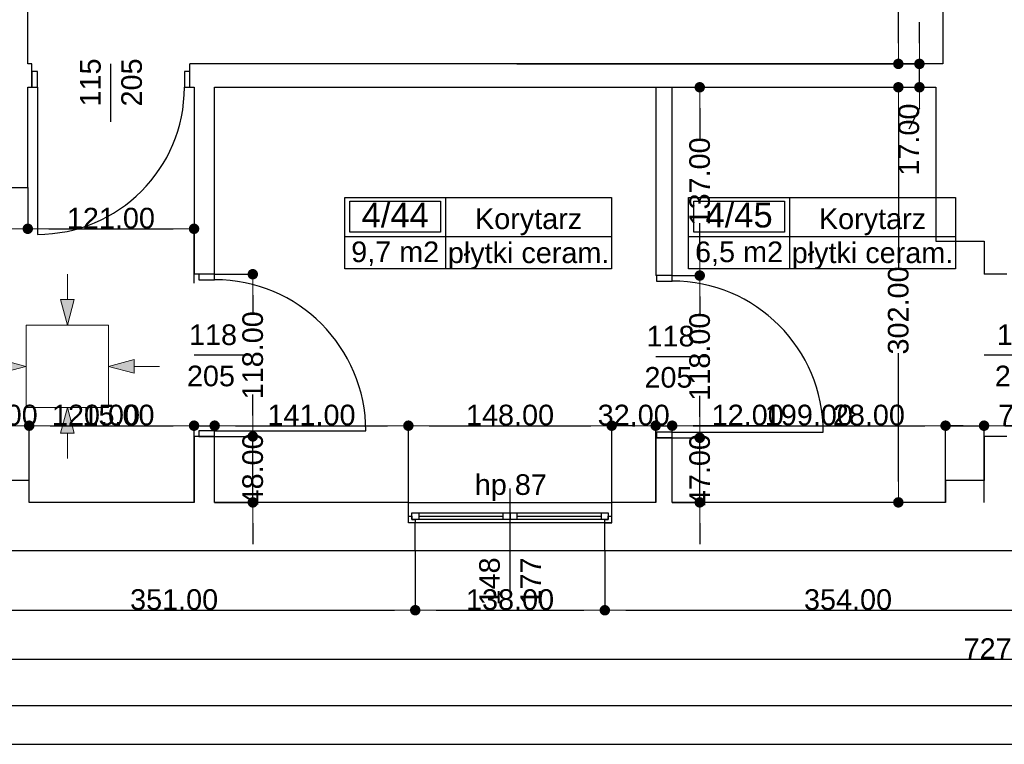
# Model space of a CAD drawing. Header units: millimetres. Extents: x -166872 to -65719, y 14266 to 44345.
# Tile 36 of 65: x -111157 to -103991, y 14639 to 19911. Entities that reach past the tile are written whole.
import ezdxf
from ezdxf.enums import TextEntityAlignment as Align

# ---------------------------------------------------------------- set-up
doc = ezdxf.new("R2010")
doc.units = ezdxf.units.MM
doc.header["$MEASUREMENT"] = 0
doc.linetypes.add('Wipeout_Contour', pattern=[1000, 0, -1000])
for name, color, linetype in [('Drzwi', 7, 'Continuous'), ('Linia', 7, 'Continuous'), ('Obiekt', 7, 'Continuous'), ('Okno', 7, 'Continuous'), ('Strefa', 7, 'Continuous'), ('Strop', 7, 'Continuous'), ('Słup', 7, 'Continuous'), ('Wymiary', 63, 'Continuous'), ('Ściana', 7, 'Continuous')]:
    doc.layers.add(name, color=color, linetype=linetype)
doc.styles.add('Arial', font='txt')
doc.dimstyles.new('GENERATED_STYLE__1', dxfattribs={"dimtxt": 150, "dimasz": 152, "dimexe": 0.18, "dimexo": 0, "dimgap": 0.09, "dimtad": 1, "dimtih": 1, "dimtoh": 1, "dimlfac": 0.1, "dimzin": 0, "dimdsep": 46, "dimtxsty": 'Arial', "dimblk": 'ARROWHEAD_11', "dimblk1": 'ARROWHEAD_11', "dimblk2": 'ARROWHEAD_11', "dimcen": 0.09, "dimclrd": 114, "dimclre": 114, "dimclrt": 114, "dimazin": 0, "dimtfac": 1, "dimtdec": 4, "dimtmove": 0, "dimatfit": 3, "dimfxl": 1, "dimtolj": 1, "dimtzin": 0, "dimarcsym": 0})
doc.dimstyles.new('GENERATED_STYLE__2', dxfattribs={"dimtxt": 150, "dimasz": 152, "dimexe": 0.18, "dimexo": 0, "dimgap": 0.09, "dimtad": 1, "dimlfac": 0.1, "dimzin": 0, "dimdsep": 46, "dimtxsty": 'Arial', "dimblk": 'ARROWHEAD_11', "dimblk1": 'ARROWHEAD_11', "dimblk2": 'ARROWHEAD_11', "dimcen": 0.09, "dimclrd": 114, "dimclre": 114, "dimclrt": 114, "dimazin": 0, "dimtfac": 1, "dimtdec": 4, "dimtmove": 0, "dimatfit": 3, "dimfxl": 1, "dimtolj": 1, "dimtzin": 0, "dimarcsym": 0})

# ---------------------------------------------------------------- blocks, each defined once
blk = doc.blocks.new('Korytarz_4_44_44', base_point=(-108056.9, 18334.3))
at = {"layer": 'Strefa'}
for p, q in [((-108791, 18617.2), (-106848.7, 18617.2)), ((-108791, 18098.6), (-108791, 18617.2)), ((-108754.3, 18591.3), (-108093.6, 18591.3)), ((-108754.3, 18365), (-108754.3, 18591.3)), ((-108093.6, 18591.3), (-108093.6, 18365)), ((-108056.9, 18617.2), (-108056.9, 18098.6)), ((-106848.7, 18617.2), (-106848.7, 18098.6)), ((-108093.6, 18365), (-108754.3, 18365)), ((-108791, 18334.3), (-106848.7, 18334.3)), ((-106848.7, 18098.6), (-108791, 18098.6))]:
    blk.add_line(p, q, dxfattribs=at)
at = {"layer": 'Strefa', "style": 'Arial'}
for tag, height, p in [('ROOM_NUMBER', 180, (-108423.9, 18489.3)), ('ROOM_NAME', 150, (-107452.8, 18462.7)), ('ROOM_CALC_AREA', 150, (-108423.9, 18222.3)), ('floor_f', 150, (-107452.8, 18215.2))]:
    blk.add_attdef(tag, text='', height=height, dxfattribs=at).set_placement(p, align=Align.MIDDLE_CENTER)
blk = doc.blocks.new('Korytarz_4_45_45', base_point=(-105554, 18334.3))
at = {"layer": 'Strefa'}
for p, q in [((-106288.1, 18617.2), (-104345.9, 18617.2)), ((-106288.1, 18098.6), (-106288.1, 18617.2)), ((-106251.4, 18591.3), (-105590.7, 18591.3)), ((-106251.4, 18365), (-106251.4, 18591.3)), ((-105590.7, 18591.3), (-105590.7, 18365)), ((-105554, 18617.2), (-105554, 18098.6)), ((-104345.9, 18617.2), (-104345.9, 18098.6)), ((-105590.7, 18365), (-106251.4, 18365)), ((-106288.1, 18334.3), (-104345.9, 18334.3)), ((-104345.9, 18098.6), (-106288.1, 18098.6))]:
    blk.add_line(p, q, dxfattribs=at)
at = {"layer": 'Strefa', "style": 'Arial'}
for tag, height, p in [('ROOM_NUMBER', 180, (-105921, 18489.3)), ('ROOM_NAME', 150, (-104949.9, 18462.7)), ('ROOM_CALC_AREA', 150, (-105921, 18222.3)), ('floor_f', 150, (-104949.9, 18215.2))]:
    blk.add_attdef(tag, text='', height=height, dxfattribs=at).set_placement(p, align=Align.MIDDLE_CENTER)
blk = doc.blocks.new('ARROWHEAD_11')
at = {"color": 0, "linetype": 'Continuous', "lineweight": 0}
blk.add_line((0, 0), (-1, 0), dxfattribs=at)
at = {"color": 0, "linetype": 'Continuous', "lineweight": 0, "const_width": 0.25, "flags": 128}
blk.add_lwpolyline([(-0.125, 0, 1), (0.125, 0, 1)], format="xyb", close=True, dxfattribs=at)
blk = doc.blocks.new('*D5647')
at = {"layer": 'Defpoints', "color": 0}
for p in [(-111088, 16957.2), (-111488, 16559.3), (-111088, 16559.3)]:
    blk.add_point(p, dxfattribs=at)
at = {"layer": 'Wymiary', "color": 114, "lineweight": -2}
for p, q in [((-111488, 16559.3), (-111488, 16957.4)), ((-111336, 16957.2), (-111240, 16957.2)), ((-111088, 16559.3), (-111088, 16957.4))]:
    blk.add_line(p, q, dxfattribs=at)
at = {"layer": 'Wymiary', "color": 114, "lineweight": -2, "xscale": 152, "yscale": 152, "zscale": 152, "rotation": 180}
blk.add_blockref('ARROWHEAD_11', (-111488, 16957.2), dxfattribs=at)
at = {"layer": 'Wymiary', "color": 114, "lineweight": -2, "xscale": 152, "yscale": 152, "zscale": 152}
blk.add_blockref('ARROWHEAD_11', (-111088, 16957.2), dxfattribs=at)
at = {"layer": 'Wymiary', "color": 114, "lineweight": 13, "insert": (-111288, 17033.9), "char_height": 150, "attachment_point": 5, "style": 'Arial'}
blk.add_mtext('\\A1;40.00', dxfattribs=at)
blk = doc.blocks.new('*D5648')
at = {"layer": 'Defpoints', "color": 0}
for p in [(-109888, 16957.2), (-111088, 16559.3), (-109888, 16399.3)]:
    blk.add_point(p, dxfattribs=at)
at = {"layer": 'Wymiary', "color": 114, "lineweight": -2}
for p, q in [((-111088, 16559.3), (-111088, 16957.4)), ((-110936, 16957.2), (-110040, 16957.2)), ((-109888, 16399.3), (-109888, 16957.4))]:
    blk.add_line(p, q, dxfattribs=at)
at = {"layer": 'Wymiary', "color": 114, "lineweight": -2, "xscale": 152, "yscale": 152, "zscale": 152, "rotation": 180}
blk.add_blockref('ARROWHEAD_11', (-111088, 16957.2), dxfattribs=at)
at = {"layer": 'Wymiary', "color": 114, "lineweight": -2, "xscale": 152, "yscale": 152, "zscale": 152}
blk.add_blockref('ARROWHEAD_11', (-109888, 16957.2), dxfattribs=at)
at = {"layer": 'Wymiary', "color": 114, "lineweight": 13, "insert": (-110601.8, 17033.9), "char_height": 150, "attachment_point": 5, "style": 'Arial'}
blk.add_mtext('\\A1;120.00', dxfattribs=at)
blk = doc.blocks.new('*D5649')
at = {"layer": 'Defpoints', "color": 0}
for p in [(-109738, 16957.2), (-109888, 16399.3), (-109738, 16399.3)]:
    blk.add_point(p, dxfattribs=at)
at = {"layer": 'Wymiary', "color": 114, "lineweight": -2}
for p, q in [((-110683.7, 16957.2), (-110192, 16957.2)), ((-110192, 16957.2), (-110040, 16957.2)), ((-109888, 16399.3), (-109888, 16957.4)), ((-109888, 16957.2), (-109738, 16957.2)), ((-109738, 16399.3), (-109738, 16957.4)), ((-109586, 16957.2), (-109434, 16957.2))]:
    blk.add_line(p, q, dxfattribs=at)
at = {"layer": 'Wymiary', "color": 114, "lineweight": -2, "xscale": 152, "yscale": 152, "zscale": 152}
blk.add_blockref('ARROWHEAD_11', (-109888, 16957.2), dxfattribs=at)
at = {"layer": 'Wymiary', "color": 114, "lineweight": -2, "xscale": 152, "yscale": 152, "zscale": 152, "rotation": 180}
blk.add_blockref('ARROWHEAD_11', (-109738, 16957.2), dxfattribs=at)
at = {"layer": 'Wymiary', "color": 114, "lineweight": 13, "insert": (-110437.9, 17033.9), "char_height": 150, "attachment_point": 5, "style": 'Arial'}
blk.add_mtext('\\A1;15.00', dxfattribs=at)
blk = doc.blocks.new('*D5650')
at = {"layer": 'Defpoints', "color": 0}
for p in [(-108328, 16957.2), (-109738, 16399.3), (-108328, 16399.3)]:
    blk.add_point(p, dxfattribs=at)
at = {"layer": 'Wymiary', "color": 114, "lineweight": -2}
for p, q in [((-109738, 16399.3), (-109738, 16957.4)), ((-109586, 16957.2), (-108480, 16957.2)), ((-108328, 16399.3), (-108328, 16957.4))]:
    blk.add_line(p, q, dxfattribs=at)
at = {"layer": 'Wymiary', "color": 114, "lineweight": -2, "xscale": 152, "yscale": 152, "zscale": 152, "rotation": 180}
blk.add_blockref('ARROWHEAD_11', (-109738, 16957.2), dxfattribs=at)
at = {"layer": 'Wymiary', "color": 114, "lineweight": -2, "xscale": 152, "yscale": 152, "zscale": 152}
blk.add_blockref('ARROWHEAD_11', (-108328, 16957.2), dxfattribs=at)
at = {"layer": 'Wymiary', "color": 114, "lineweight": 13, "insert": (-109033, 17033.9), "char_height": 150, "attachment_point": 5, "style": 'Arial'}
blk.add_mtext('\\A1;141.00', dxfattribs=at)
blk = doc.blocks.new('*D5651')
at = {"layer": 'Defpoints', "color": 0}
for p in [(-106848, 16957.2), (-108328, 16399.3), (-106848, 16399.3)]:
    blk.add_point(p, dxfattribs=at)
at = {"layer": 'Wymiary', "color": 114, "lineweight": -2}
for p, q in [((-108328, 16399.3), (-108328, 16957.4)), ((-108176, 16957.2), (-107000, 16957.2)), ((-106848, 16399.3), (-106848, 16957.4))]:
    blk.add_line(p, q, dxfattribs=at)
at = {"layer": 'Wymiary', "color": 114, "lineweight": -2, "xscale": 152, "yscale": 152, "zscale": 152, "rotation": 180}
blk.add_blockref('ARROWHEAD_11', (-108328, 16957.2), dxfattribs=at)
at = {"layer": 'Wymiary', "color": 114, "lineweight": -2, "xscale": 152, "yscale": 152, "zscale": 152}
blk.add_blockref('ARROWHEAD_11', (-106848, 16957.2), dxfattribs=at)
at = {"layer": 'Wymiary', "color": 114, "lineweight": 13, "insert": (-107588, 17033.9), "char_height": 150, "attachment_point": 5, "style": 'Arial'}
blk.add_mtext('\\A1;148.00', dxfattribs=at)
blk = doc.blocks.new('*D5652')
at = {"layer": 'Defpoints', "color": 0}
for p in [(-106528, 16957.2), (-106848, 16399.3), (-106528, 16399.3)]:
    blk.add_point(p, dxfattribs=at)
at = {"layer": 'Wymiary', "color": 114, "lineweight": -2}
for p, q in [((-106848, 16399.3), (-106848, 16957.4)), ((-106696, 16957.2), (-106680, 16957.2)), ((-106528, 16399.3), (-106528, 16957.4))]:
    blk.add_line(p, q, dxfattribs=at)
at = {"layer": 'Wymiary', "color": 114, "lineweight": -2, "xscale": 152, "yscale": 152, "zscale": 152, "rotation": 180}
blk.add_blockref('ARROWHEAD_11', (-106848, 16957.2), dxfattribs=at)
at = {"layer": 'Wymiary', "color": 114, "lineweight": -2, "xscale": 152, "yscale": 152, "zscale": 152}
blk.add_blockref('ARROWHEAD_11', (-106528, 16957.2), dxfattribs=at)
at = {"layer": 'Wymiary', "color": 114, "lineweight": 13, "insert": (-106688, 17033.9), "char_height": 150, "attachment_point": 5, "style": 'Arial'}
blk.add_mtext('\\A1;32.00', dxfattribs=at)
blk = doc.blocks.new('*D5653')
at = {"layer": 'Defpoints', "color": 0}
for p in [(-106408, 16957.2), (-106528, 16399.3), (-106408, 16399.3)]:
    blk.add_point(p, dxfattribs=at)
at = {"layer": 'Wymiary', "color": 114, "lineweight": -2}
for p, q in [((-106680, 16957.2), (-106832, 16957.2)), ((-106528, 16399.3), (-106528, 16957.4)), ((-106528, 16957.2), (-106408, 16957.2)), ((-106408, 16399.3), (-106408, 16957.4)), ((-106104, 16957.2), (-106256, 16957.2)), ((-105612.4, 16957.2), (-106104, 16957.2))]:
    blk.add_line(p, q, dxfattribs=at)
at = {"layer": 'Wymiary', "color": 114, "lineweight": -2, "xscale": 152, "yscale": 152, "zscale": 152}
blk.add_blockref('ARROWHEAD_11', (-106528, 16957.2), dxfattribs=at)
at = {"layer": 'Wymiary', "color": 114, "lineweight": -2, "xscale": 152, "yscale": 152, "zscale": 152, "rotation": 180}
blk.add_blockref('ARROWHEAD_11', (-106408, 16957.2), dxfattribs=at)
at = {"layer": 'Wymiary', "color": 114, "lineweight": 13, "insert": (-105858.2, 17033.9), "char_height": 150, "attachment_point": 5, "style": 'Arial'}
blk.add_mtext('\\A1;12.00', dxfattribs=at)
blk = doc.blocks.new('*D5654')
at = {"layer": 'Defpoints', "color": 0}
for p in [(-104418, 16957.2), (-106408, 16399.3), (-104418, 16399.3)]:
    blk.add_point(p, dxfattribs=at)
at = {"layer": 'Wymiary', "color": 114, "lineweight": -2}
for p, q in [((-106408, 16399.3), (-106408, 16957.4)), ((-106256, 16957.2), (-104570, 16957.2)), ((-104418, 16399.3), (-104418, 16957.4))]:
    blk.add_line(p, q, dxfattribs=at)
at = {"layer": 'Wymiary', "color": 114, "lineweight": -2, "xscale": 152, "yscale": 152, "zscale": 152, "rotation": 180}
blk.add_blockref('ARROWHEAD_11', (-106408, 16957.2), dxfattribs=at)
at = {"layer": 'Wymiary', "color": 114, "lineweight": -2, "xscale": 152, "yscale": 152, "zscale": 152}
blk.add_blockref('ARROWHEAD_11', (-104418, 16957.2), dxfattribs=at)
at = {"layer": 'Wymiary', "color": 114, "lineweight": 13, "insert": (-105413, 17033.9), "char_height": 150, "attachment_point": 5, "style": 'Arial'}
blk.add_mtext('\\A1;199.00', dxfattribs=at)
blk = doc.blocks.new('*D5655')
at = {"layer": 'Defpoints', "color": 0}
for p in [(-104138, 16957.2), (-104418, 16399.3), (-104138, 16399.3)]:
    blk.add_point(p, dxfattribs=at)
at = {"layer": 'Wymiary', "color": 114, "lineweight": -2}
for p, q in [((-105230.3, 16957.2), (-104722, 16957.2)), ((-104722, 16957.2), (-104570, 16957.2)), ((-104418, 16399.3), (-104418, 16957.4)), ((-104418, 16957.2), (-104138, 16957.2)), ((-104138, 16399.3), (-104138, 16957.4)), ((-103986, 16957.2), (-103834, 16957.2))]:
    blk.add_line(p, q, dxfattribs=at)
at = {"layer": 'Wymiary', "color": 114, "lineweight": -2, "xscale": 152, "yscale": 152, "zscale": 152}
blk.add_blockref('ARROWHEAD_11', (-104418, 16957.2), dxfattribs=at)
at = {"layer": 'Wymiary', "color": 114, "lineweight": -2, "xscale": 152, "yscale": 152, "zscale": 152, "rotation": 180}
blk.add_blockref('ARROWHEAD_11', (-104138, 16957.2), dxfattribs=at)
at = {"layer": 'Wymiary', "color": 114, "lineweight": 13, "insert": (-104976.2, 17033.9), "char_height": 150, "attachment_point": 5, "style": 'Arial'}
blk.add_mtext('\\A1;28.00', dxfattribs=at)
blk = doc.blocks.new('*D5656')
at = {"layer": 'Defpoints', "color": 0}
for p in [(-104138, 16957.2), (-104138, 16559.3), (-104138, 16399.3)]:
    blk.add_point(p, dxfattribs=at)
at = {"layer": 'Wymiary', "color": 114, "lineweight": -2}
for p, q in [((-104290, 16957.2), (-104442, 16957.2)), ((-104138, 16399.3), (-104138, 16957.4)), ((-104138, 16559.3), (-104138, 16957.4)), ((-104138, 16957.2), (-104138, 16957.2)), ((-103834, 16957.2), (-103986, 16957.2)), ((-103444.8, 16957.2), (-103834, 16957.2))]:
    blk.add_line(p, q, dxfattribs=at)
at = {"layer": 'Wymiary', "color": 114, "lineweight": -2, "xscale": 152, "yscale": 152, "zscale": 152}
blk.add_blockref('ARROWHEAD_11', (-104138, 16957.2), dxfattribs=at)
at = {"layer": 'Wymiary', "color": 114, "lineweight": -2, "xscale": 152, "yscale": 152, "zscale": 152, "rotation": 180}
blk.add_blockref('ARROWHEAD_11', (-104138, 16957.2), dxfattribs=at)
at = {"layer": 'Wymiary', "color": 114, "lineweight": 13, "insert": (-103639.4, 17033.9), "char_height": 150, "attachment_point": 5, "style": 'Arial'}
blk.add_mtext('\\A1;0.00', dxfattribs=at)
blk = doc.blocks.new('*D5657')
at = {"layer": 'Defpoints', "color": 0}
for p in [(-103408, 16957.2), (-104138, 16559.3), (-103408, 16399.3)]:
    blk.add_point(p, dxfattribs=at)
at = {"layer": 'Wymiary', "color": 114, "lineweight": -2}
for p, q in [((-104138, 16559.3), (-104138, 16957.4)), ((-103986, 16957.2), (-103560, 16957.2)), ((-103408, 16399.3), (-103408, 16957.4))]:
    blk.add_line(p, q, dxfattribs=at)
at = {"layer": 'Wymiary', "color": 114, "lineweight": -2, "xscale": 152, "yscale": 152, "zscale": 152, "rotation": 180}
blk.add_blockref('ARROWHEAD_11', (-104138, 16957.2), dxfattribs=at)
at = {"layer": 'Wymiary', "color": 114, "lineweight": -2, "xscale": 152, "yscale": 152, "zscale": 152}
blk.add_blockref('ARROWHEAD_11', (-103408, 16957.2), dxfattribs=at)
at = {"layer": 'Wymiary', "color": 114, "lineweight": 13, "insert": (-103773, 17033.9), "char_height": 150, "attachment_point": 5, "style": 'Arial'}
blk.add_mtext('\\A1;73.00', dxfattribs=at)
blk = doc.blocks.new('*D6010')
at = {"layer": 'Defpoints', "color": 0}
for p in [(-107538, 19419.3), (-104761.7, 19419.3), (-104418, 16399.3)]:
    blk.add_point(p, dxfattribs=at)
at = {"layer": 'Wymiary', "color": 114, "lineweight": -2}
for p, q in [((-107538, 19419.3), (-104761.5, 19419.3)), ((-104761.7, 19267.3), (-104761.7, 18106.6)), ((-104761.7, 16551.3), (-104761.7, 17484.4)), ((-104418, 16399.3), (-104761.8, 16399.3))]:
    blk.add_line(p, q, dxfattribs=at)
at = {"layer": 'Wymiary', "color": 114, "lineweight": -2, "xscale": 152, "yscale": 152, "zscale": 152}
for p, rotation in [((-104761.7, 19419.3), 90), ((-104761.7, 16399.3), 270)]:
    blk.add_blockref('ARROWHEAD_11', p, dxfattribs=dict(at, rotation=rotation))
at = {"layer": 'Wymiary', "color": 114, "lineweight": 13, "insert": (-104761.7, 17795.5), "char_height": 150, "attachment_point": 5, "rotation": 90, "style": 'Arial'}
blk.add_mtext('\\A1;302.00', dxfattribs=at)
blk = doc.blocks.new('*D6011')
at = {"layer": 'Defpoints', "color": 0}
for p in [(-107538, 19589.3), (-104608.3, 19589.3), (-107538, 19419.3)]:
    blk.add_point(p, dxfattribs=at)
at = {"layer": 'Wymiary', "color": 114, "lineweight": -2}
for p, q in [((-104608.3, 19741.3), (-104608.3, 19893.3)), ((-107538, 19589.3), (-104608.1, 19589.3)), ((-104608.3, 19419.3), (-104608.3, 19589.3)), ((-107538, 19419.3), (-104608.1, 19419.3)), ((-104608.3, 19267.3), (-104685, 19115.3))]:
    blk.add_line(p, q, dxfattribs=at)
at = {"layer": 'Wymiary', "color": 114, "lineweight": -2, "xscale": 152, "yscale": 152, "zscale": 152}
for p, rotation in [((-104608.3, 19589.3), 270), ((-104608.3, 19419.3), 90)]:
    blk.add_blockref('ARROWHEAD_11', p, dxfattribs=dict(at, rotation=rotation))
at = {"layer": 'Wymiary', "color": 114, "lineweight": 13, "insert": (-104685, 19038.6), "char_height": 150, "attachment_point": 5, "rotation": 90, "style": 'Arial'}
blk.add_mtext('\\A1;17.00', dxfattribs=at)
blk = doc.blocks.new('*D6012')
at = {"layer": 'Defpoints', "color": 0}
for p in [(-107538, 21369.3), (-104761.7, 21369.3), (-107538, 19589.3)]:
    blk.add_point(p, dxfattribs=at)
at = {"layer": 'Wymiary', "color": 114, "lineweight": -2}
for p, q in [((-107538, 21369.3), (-104761.5, 21369.3)), ((-104761.7, 21217.3), (-104761.7, 20669.6)), ((-104761.7, 19741.3), (-104761.7, 20061.4)), ((-107538, 19589.3), (-104761.5, 19589.3))]:
    blk.add_line(p, q, dxfattribs=at)
at = {"layer": 'Wymiary', "color": 114, "lineweight": -2, "xscale": 152, "yscale": 152, "zscale": 152}
for p, rotation in [((-104761.7, 21369.3), 90), ((-104761.7, 19589.3), 270)]:
    blk.add_blockref('ARROWHEAD_11', p, dxfattribs=dict(at, rotation=rotation))
at = {"layer": 'Wymiary', "color": 114, "lineweight": 13, "insert": (-104761.7, 20365.5), "char_height": 150, "attachment_point": 5, "rotation": 90, "style": 'Arial'}
blk.add_mtext('\\A1;178.00', dxfattribs=at)
blk = doc.blocks.new('*D6051')
at = {"layer": 'Defpoints', "color": 0}
for p in [(-112218, 18689.3), (-111098, 18689.3), (-111098, 18389.7)]:
    blk.add_point(p, dxfattribs=at)
at = {"layer": 'Wymiary', "color": 114, "lineweight": -2}
for p, q in [((-112218, 18689.3), (-112218, 18389.5)), ((-111098, 18689.3), (-111098, 18389.5)), ((-112066, 18389.7), (-111250, 18389.7))]:
    blk.add_line(p, q, dxfattribs=at)
at = {"layer": 'Wymiary', "color": 114, "lineweight": -2, "xscale": 152, "yscale": 152, "zscale": 152, "rotation": 180}
blk.add_blockref('ARROWHEAD_11', (-112218, 18389.7), dxfattribs=at)
at = {"layer": 'Wymiary', "color": 114, "lineweight": -2, "xscale": 152, "yscale": 152, "zscale": 152}
blk.add_blockref('ARROWHEAD_11', (-111098, 18389.7), dxfattribs=at)
at = {"layer": 'Wymiary', "color": 114, "lineweight": 13, "insert": (-111658, 18466.4), "char_height": 150, "attachment_point": 5, "style": 'Arial'}
blk.add_mtext('\\A1;112.00', dxfattribs=at)
blk = doc.blocks.new('*D6052')
at = {"layer": 'Defpoints', "color": 0}
for p in [(-111098, 18689.3), (-109888, 18389.7), (-109888, 17994.3)]:
    blk.add_point(p, dxfattribs=at)
at = {"layer": 'Wymiary', "color": 114, "lineweight": -2}
for p, q in [((-111098, 18689.3), (-111098, 18389.5)), ((-110946, 18389.7), (-110040, 18389.7)), ((-109888, 17994.3), (-109888, 18389.9))]:
    blk.add_line(p, q, dxfattribs=at)
at = {"layer": 'Wymiary', "color": 114, "lineweight": -2, "xscale": 152, "yscale": 152, "zscale": 152, "rotation": 180}
blk.add_blockref('ARROWHEAD_11', (-111098, 18389.7), dxfattribs=at)
at = {"layer": 'Wymiary', "color": 114, "lineweight": -2, "xscale": 152, "yscale": 152, "zscale": 152}
blk.add_blockref('ARROWHEAD_11', (-109888, 18389.7), dxfattribs=at)
at = {"layer": 'Wymiary', "color": 114, "lineweight": 13, "insert": (-110493, 18466.4), "char_height": 150, "attachment_point": 5, "style": 'Arial'}
blk.add_mtext('\\A1;121.00', dxfattribs=at)
blk = doc.blocks.new('*D6185')
at = {"layer": 'Defpoints', "color": 0}
for p in [(-109738, 16879.3), (-109460.4, 16879.3), (-109738, 16399.3)]:
    blk.add_point(p, dxfattribs=at)
at = {"layer": 'Wymiary', "color": 114, "lineweight": -2}
for p, q in [((-109460.4, 17031.3), (-109460.4, 17183.3)), ((-109738, 16879.3), (-109460.2, 16879.3)), ((-109460.4, 16399.3), (-109460.4, 16879.3)), ((-109738, 16399.3), (-109460.2, 16399.3)), ((-109460.4, 16247.3), (-109460.4, 16095.3))]:
    blk.add_line(p, q, dxfattribs=at)
at = {"layer": 'Wymiary', "color": 114, "lineweight": -2, "xscale": 152, "yscale": 152, "zscale": 152}
for p, rotation in [((-109460.4, 16879.3), 270), ((-109460.4, 16399.3), 90)]:
    blk.add_blockref('ARROWHEAD_11', p, dxfattribs=dict(at, rotation=rotation))
at = {"layer": 'Wymiary', "color": 114, "lineweight": 13, "insert": (-109460.4, 16639.3), "char_height": 150, "attachment_point": 5, "rotation": 90, "style": 'Arial'}
blk.add_mtext('\\A1;48.00', dxfattribs=at)
blk = doc.blocks.new('*D6186')
at = {"layer": 'Defpoints', "color": 0}
for p in [(-109738, 18059.3), (-109460.4, 18059.3), (-109738, 16879.3)]:
    blk.add_point(p, dxfattribs=at)
at = {"layer": 'Wymiary', "color": 114, "lineweight": -2}
for p, q in [((-109738, 18059.3), (-109460.2, 18059.3)), ((-109460.4, 17907.3), (-109460.4, 17773.5)), ((-109460.4, 17031.3), (-109460.4, 17165.2)), ((-109738, 16879.3), (-109460.2, 16879.3))]:
    blk.add_line(p, q, dxfattribs=at)
at = {"layer": 'Wymiary', "color": 114, "lineweight": -2, "xscale": 152, "yscale": 152, "zscale": 152}
for p, rotation in [((-109460.4, 18059.3), 90), ((-109460.4, 16879.3), 270)]:
    blk.add_blockref('ARROWHEAD_11', p, dxfattribs=dict(at, rotation=rotation))
at = {"layer": 'Wymiary', "color": 114, "lineweight": 13, "insert": (-109460.4, 17469.3), "char_height": 150, "attachment_point": 5, "rotation": 90, "style": 'Arial'}
blk.add_mtext('\\A1;118.00', dxfattribs=at)
blk = doc.blocks.new('*D6193')
at = {"layer": 'Defpoints', "color": 0}
for p in [(-106408, 16869.3), (-106207.3, 16869.3), (-106408, 16399.3)]:
    blk.add_point(p, dxfattribs=at)
at = {"layer": 'Wymiary', "color": 114, "lineweight": -2}
for p, q in [((-106207.3, 17021.3), (-106207.3, 17173.3)), ((-106408, 16869.3), (-106207.1, 16869.3)), ((-106207.3, 16399.3), (-106207.3, 16869.3)), ((-106408, 16399.3), (-106207.1, 16399.3)), ((-106207.3, 16247.3), (-106207.3, 16095.3))]:
    blk.add_line(p, q, dxfattribs=at)
at = {"layer": 'Wymiary', "color": 114, "lineweight": -2, "xscale": 152, "yscale": 152, "zscale": 152}
for p, rotation in [((-106207.3, 16869.3), 270), ((-106207.3, 16399.3), 90)]:
    blk.add_blockref('ARROWHEAD_11', p, dxfattribs=dict(at, rotation=rotation))
at = {"layer": 'Wymiary', "color": 114, "lineweight": 13, "insert": (-106207.3, 16634.3), "char_height": 150, "attachment_point": 5, "rotation": 90, "style": 'Arial'}
blk.add_mtext('\\A1;47.00', dxfattribs=at)
blk = doc.blocks.new('*D6194')
at = {"layer": 'Defpoints', "color": 0}
for p in [(-106408, 18049.3), (-106207.3, 18049.3), (-106408, 16869.3)]:
    blk.add_point(p, dxfattribs=at)
at = {"layer": 'Wymiary', "color": 114, "lineweight": -2}
for p, q in [((-106408, 18049.3), (-106207.1, 18049.3)), ((-106207.3, 17897.3), (-106207.3, 17763.5)), ((-106207.3, 17021.3), (-106207.3, 17155.2)), ((-106408, 16869.3), (-106207.1, 16869.3))]:
    blk.add_line(p, q, dxfattribs=at)
at = {"layer": 'Wymiary', "color": 114, "lineweight": -2, "xscale": 152, "yscale": 152, "zscale": 152}
for p, rotation in [((-106207.3, 18049.3), 90), ((-106207.3, 16869.3), 270)]:
    blk.add_blockref('ARROWHEAD_11', p, dxfattribs=dict(at, rotation=rotation))
at = {"layer": 'Wymiary', "color": 114, "lineweight": 13, "insert": (-106207.3, 17459.3), "char_height": 150, "attachment_point": 5, "rotation": 90, "style": 'Arial'}
blk.add_mtext('\\A1;118.00', dxfattribs=at)
blk = doc.blocks.new('*D6195')
at = {"layer": 'Defpoints', "color": 0}
for p in [(-106408, 19419.3), (-106207.3, 19419.3), (-106408, 18049.3)]:
    blk.add_point(p, dxfattribs=at)
at = {"layer": 'Wymiary', "color": 114, "lineweight": -2}
for p, q in [((-106408, 19419.3), (-106207.1, 19419.3)), ((-106207.3, 19267.3), (-106207.3, 19038.5)), ((-106207.3, 18201.3), (-106207.3, 18430.2)), ((-106408, 18049.3), (-106207.1, 18049.3))]:
    blk.add_line(p, q, dxfattribs=at)
at = {"layer": 'Wymiary', "color": 114, "lineweight": -2, "xscale": 152, "yscale": 152, "zscale": 152}
for p, rotation in [((-106207.3, 19419.3), 90), ((-106207.3, 18049.3), 270)]:
    blk.add_blockref('ARROWHEAD_11', p, dxfattribs=dict(at, rotation=rotation))
at = {"layer": 'Wymiary', "color": 114, "lineweight": 13, "insert": (-106207.3, 18734.3), "char_height": 150, "attachment_point": 5, "rotation": 90, "style": 'Arial'}
blk.add_mtext('\\A1;137.00', dxfattribs=at)
blk = doc.blocks.new('*D6239')
at = {"layer": 'Defpoints', "color": 0}
for p in [(-111788, 16049.3), (-108278, 16049.3), (-108278, 15614.7)]:
    blk.add_point(p, dxfattribs=at)
at = {"layer": 'Wymiary', "color": 114, "lineweight": -2}
for p, q in [((-111788, 16049.3), (-111788, 15614.5)), ((-108278, 16049.3), (-108278, 15614.5)), ((-111636, 15614.7), (-108430, 15614.7))]:
    blk.add_line(p, q, dxfattribs=at)
at = {"layer": 'Wymiary', "color": 114, "lineweight": -2, "xscale": 152, "yscale": 152, "zscale": 152, "rotation": 180}
blk.add_blockref('ARROWHEAD_11', (-111788, 15614.7), dxfattribs=at)
at = {"layer": 'Wymiary', "color": 114, "lineweight": -2, "xscale": 152, "yscale": 152, "zscale": 152}
blk.add_blockref('ARROWHEAD_11', (-108278, 15614.7), dxfattribs=at)
at = {"layer": 'Wymiary', "color": 114, "lineweight": 13, "insert": (-110033, 15691.4), "char_height": 150, "attachment_point": 5, "style": 'Arial'}
blk.add_mtext('\\A1;351.00', dxfattribs=at)
blk = doc.blocks.new('*D6240')
at = {"layer": 'Defpoints', "color": 0}
for p in [(-108278, 16049.3), (-106898, 16049.3), (-106898, 15614.7)]:
    blk.add_point(p, dxfattribs=at)
at = {"layer": 'Wymiary', "color": 114, "lineweight": -2}
for p, q in [((-108278, 16049.3), (-108278, 15614.5)), ((-106898, 16049.3), (-106898, 15614.5)), ((-108126, 15614.7), (-107050, 15614.7))]:
    blk.add_line(p, q, dxfattribs=at)
at = {"layer": 'Wymiary', "color": 114, "lineweight": -2, "xscale": 152, "yscale": 152, "zscale": 152, "rotation": 180}
blk.add_blockref('ARROWHEAD_11', (-108278, 15614.7), dxfattribs=at)
at = {"layer": 'Wymiary', "color": 114, "lineweight": -2, "xscale": 152, "yscale": 152, "zscale": 152}
blk.add_blockref('ARROWHEAD_11', (-106898, 15614.7), dxfattribs=at)
at = {"layer": 'Wymiary', "color": 114, "lineweight": 13, "insert": (-107588, 15691.4), "char_height": 150, "attachment_point": 5, "style": 'Arial'}
blk.add_mtext('\\A1;138.00', dxfattribs=at)
blk = doc.blocks.new('*D6241')
at = {"layer": 'Defpoints', "color": 0}
for p in [(-106898, 16049.3), (-103358, 16049.3), (-103358, 15614.7)]:
    blk.add_point(p, dxfattribs=at)
at = {"layer": 'Wymiary', "color": 114, "lineweight": -2}
for p, q in [((-106898, 16049.3), (-106898, 15614.5)), ((-103358, 16049.3), (-103358, 15614.5)), ((-106746, 15614.7), (-103510, 15614.7))]:
    blk.add_line(p, q, dxfattribs=at)
at = {"layer": 'Wymiary', "color": 114, "lineweight": -2, "xscale": 152, "yscale": 152, "zscale": 152, "rotation": 180}
blk.add_blockref('ARROWHEAD_11', (-106898, 15614.7), dxfattribs=at)
at = {"layer": 'Wymiary', "color": 114, "lineweight": -2, "xscale": 152, "yscale": 152, "zscale": 152}
blk.add_blockref('ARROWHEAD_11', (-103358, 15614.7), dxfattribs=at)
at = {"layer": 'Wymiary', "color": 114, "lineweight": 13, "insert": (-105128, 15691.4), "char_height": 150, "attachment_point": 5, "style": 'Arial'}
blk.add_mtext('\\A1;354.00', dxfattribs=at)
blk = doc.blocks.new('*D6253')
at = {"layer": 'Defpoints', "color": 0}
for p in [(-67558, 20909.2), (-67558, 15257.7), (-140258, 14639.3)]:
    blk.add_point(p, dxfattribs=at)
at = {"layer": 'Wymiary', "color": 114, "lineweight": -2}
for p, q in [((-67558, 20909.2), (-67558, 15257.6)), ((-140258, 14639.3), (-140258, 15257.9)), ((-140106, 15257.7), (-67710, 15257.7))]:
    blk.add_line(p, q, dxfattribs=at)
at = {"layer": 'Wymiary', "color": 114, "lineweight": -2, "xscale": 152, "yscale": 152, "zscale": 152, "rotation": 180}
blk.add_blockref('ARROWHEAD_11', (-140258, 15257.7), dxfattribs=at)
at = {"layer": 'Wymiary', "color": 114, "lineweight": -2, "xscale": 152, "yscale": 152, "zscale": 152}
blk.add_blockref('ARROWHEAD_11', (-67558, 15257.7), dxfattribs=at)
at = {"layer": 'Wymiary', "color": 114, "lineweight": 13, "insert": (-103908, 15334.4), "char_height": 150, "attachment_point": 5, "style": 'Arial'}
blk.add_mtext('\\A1;7270.01', dxfattribs=at)

msp = doc.modelspace()

# ---------------------------------------------------------------- hatches: boundary and pattern name
at = {"layer": 'Linia', "linetype": 'Continuous', "lineweight": 13}
for points in [[(-110810, 17689.012), (-110759.752, 17875.547), (-110859.751, 17875.681)], [(-111111.201, 17389.012), (-111297.803, 17439.012), (-111297.803, 17339.012)], [(-110510.401, 17389.012), (-110323.798, 17339.012), (-110323.798, 17439.012)], [(-110810, 17089.012), (-110859.751, 16902.343), (-110759.752, 16902.476)]]:
    msp.add_hatch(color=256, dxfattribs=at).paths.add_polyline_path(points)

# ---------------------------------------------------------------- linework, layer by layer
at = {"layer": 'Drzwi'}
for p, q in [((-111028.019, 19534.32), (-111068.019, 19534.32)), ((-111068.019, 19534.32), (-111068.019, 19419.32)), ((-111068.019, 19419.32), (-111068.019, 19534.32)), ((-111028.019, 19419.32), (-111028.019, 19534.32)), ((-109918.019, 19534.32), (-109958.019, 19534.32)), ((-109958.019, 19534.32), (-109958.019, 19419.32)), ((-109918.019, 19419.32), (-109918.019, 19534.32)), ((-109918.019, 19419.32), (-109918.019, 19534.32)), ((-111068.019, 19419.32), (-111028.019, 19419.32)), ((-111028.019, 19419.32), (-111028.019, 18349.32)), ((-109958.019, 19419.32), (-109918.019, 19419.32)), ((-109853.019, 18059.32), (-109853.019, 18019.32)), ((-109738.019, 18059.32), (-109853.019, 18059.32)), ((-109738.019, 18059.32), (-109853.019, 18059.32)), ((-109853.019, 18019.32), (-109738.019, 18019.32)), ((-109738.019, 18019.32), (-109738.019, 18059.32)), ((-106523.019, 18049.32), (-106523.019, 18009.32)), ((-106408.019, 18049.32), (-106523.019, 18049.32)), ((-106408.019, 18049.32), (-106523.019, 18049.32)), ((-106523.019, 18009.32), (-106408.019, 18009.32)), ((-106408.019, 18009.32), (-106408.019, 18049.32)), ((-109738.019, 16919.32), (-109853.019, 16919.32)), ((-109853.019, 16919.32), (-109853.019, 16879.32)), ((-109738.019, 16879.32), (-109738.019, 16919.32)), ((-109738.019, 16919.32), (-108638.019, 16919.32)), ((-109853.019, 16879.32), (-109738.019, 16879.32)), ((-109738.019, 16879.32), (-109853.019, 16879.32)), ((-106408.019, 16909.32), (-106523.019, 16909.32)), ((-106523.019, 16909.32), (-106523.019, 16869.32)), ((-106523.019, 16869.32), (-106408.019, 16869.32)), ((-106408.019, 16869.32), (-106523.019, 16869.32)), ((-106408.019, 16869.32), (-106408.019, 16909.32)), ((-106408.019, 16909.32), (-105308.019, 16909.32))]:
    msp.add_line(p, q, dxfattribs=at)
for centre, radius, start, end in [((-111028.019, 19419.32), 1070, 270, 0), ((-109738.019, 16919.32), 1100, 0, 90), ((-106408.019, 16909.32), 1100, 0, 90)]:
    msp.add_arc(centre, radius, start, end, dxfattribs=at)
at = {"layer": 'Linia', "lineweight": 13}
for p, q in [((-110809.506, 18059.386), (-110809.752, 17875.614)), ((-110810, 17689.012), (-110859.751, 17875.681)), ((-110859.751, 17875.681), (-110759.752, 17875.547)), ((-110810, 17689.012), (-110759.752, 17875.547)), ((-110510.401, 17688.612), (-111110.401, 17688.612)), ((-111110.401, 17688.612), (-111110.401, 17089.412)), ((-110510.401, 17089.412), (-110510.401, 17688.612)), ((-111111.201, 17389.012), (-111297.803, 17439.012)), ((-110510.401, 17389.012), (-110323.798, 17439.012)), ((-110323.798, 17439.012), (-110323.798, 17339.012)), ((-111111.201, 17389.012), (-111297.803, 17339.012)), ((-110510.401, 17389.012), (-110323.798, 17339.012)), ((-110140.026, 17389.012), (-110323.798, 17389.012)), ((-111110.401, 17088.612), (-110510.401, 17088.612)), ((-110810, 17089.012), (-110859.751, 16902.343)), ((-110810, 17089.012), (-110759.752, 16902.476)), ((-110759.752, 16902.476), (-110859.751, 16902.343)), ((-110809.506, 16718.637), (-110809.752, 16902.41))]:
    msp.add_line(p, q, dxfattribs=at)
at = {"layer": 'Obiekt'}
for p, q in [((-110493.019, 19167.942), (-110493.019, 19589.32)), ((-109486.64, 17469.32), (-109888.019, 17469.32)), ((-106156.64, 17459.32), (-106528.019, 17459.32)), ((-103606.64, 17469.32), (-104138.019, 17469.32)), ((-107588.019, 15749.32), (-107588.019, 16499.32))]:
    msp.add_line(p, q, dxfattribs=at)
at = {"layer": 'Okno'}
for p, q in [((-108328.019, 16399.32), (-106848.019, 16399.32)), ((-108328.019, 16299.32), (-108303.019, 16299.32)), ((-108328.019, 16249.32), (-108328.019, 16299.32)), ((-108303.019, 16324.32), (-108253.019, 16324.32)), ((-108303.019, 16274.32), (-108303.019, 16324.32)), ((-108303.019, 16299.32), (-108303.019, 16274.32)), ((-108303.019, 16274.32), (-108278.019, 16274.32)), ((-108253.019, 16274.32), (-108303.019, 16274.32)), ((-108278.019, 16274.32), (-108278.019, 16249.32)), ((-108253.019, 16324.32), (-107638.019, 16324.32)), ((-108253.019, 16324.32), (-108253.019, 16274.32)), ((-108253.019, 16324.32), (-107638.019, 16324.32)), ((-108253.019, 16299.32), (-107638.019, 16299.32)), ((-107638.019, 16274.32), (-108253.019, 16274.32)), ((-107638.019, 16274.32), (-107638.019, 16324.32)), ((-107638.019, 16324.32), (-107588.019, 16324.32)), ((-107588.019, 16274.32), (-107638.019, 16274.32)), ((-107588.019, 16324.32), (-107588.019, 16274.32)), ((-107588.019, 16324.32), (-107538.019, 16324.32)), ((-107588.019, 16274.32), (-107588.019, 16324.32)), ((-107538.019, 16274.32), (-107588.019, 16274.32)), ((-107538.019, 16324.32), (-106923.019, 16324.32)), ((-107538.019, 16324.32), (-107538.019, 16274.32)), ((-107538.019, 16324.32), (-106923.019, 16324.32)), ((-107538.019, 16299.32), (-106923.019, 16299.32)), ((-106923.019, 16274.32), (-107538.019, 16274.32)), ((-106923.019, 16274.32), (-106923.019, 16324.32)), ((-106923.019, 16324.32), (-106873.019, 16324.32)), ((-106873.019, 16274.32), (-106923.019, 16274.32)), ((-106898.019, 16249.32), (-106898.019, 16274.32)), ((-106898.019, 16274.32), (-106873.019, 16274.32)), ((-106873.019, 16324.32), (-106873.019, 16274.32)), ((-106873.019, 16274.32), (-106873.019, 16299.32)), ((-106873.019, 16299.32), (-106848.019, 16299.32)), ((-106848.019, 16249.32), (-106848.019, 16299.32)), ((-108278.019, 16249.32), (-108328.019, 16249.32)), ((-108278.019, 16249.32), (-108328.019, 16249.32)), ((-107588.019, 16249.32), (-108278.019, 16249.32)), ((-106898.019, 16249.32), (-107588.019, 16249.32)), ((-106848.019, 16249.32), (-106898.019, 16249.32)), ((-106898.019, 16249.32), (-106848.019, 16249.32)), ((-108278.019, 16049.32), (-106898.019, 16049.32))]:
    msp.add_line(p, q, dxfattribs=at)
at = {"layer": 'Strop', "flags": 128}
msp.add_lwpolyline([(-96528.019, 14639.32), (-140258.019, 14639.32), (-141547.974, 14639.32), (-141547.974, 16204.96), (-158346.468, 31536.991), (-159768.887, 29978.522), (-165456.021, 35169.185), (-162779.93, 38101.664), (-160850.538, 36340.703), (-154498.018, 36340.703), (-154498.018, 42361.953, -0.00002607), (-154486.563, 42364.139, -0.04841545), (-132966.516, 44343.261, -0.0060186), (-130274.231, 44297.262), (-126000.282, 44095.254, -0.00045657), (-125806.601, 44084.047, -0.01791801), (-118229.318, 43365.515, -0.00776908), (-114963.359, 42885.553), (-114963.364, 42885.522, -0.034913), (-97147.904, 38702.246, -0.03139835)], format="xyb", dxfattribs=at)
at = {"layer": 'Słup'}
for p, q in [((-104438.019, 21369.32), (-104438.019, 19589.32)), ((-104488.019, 19419.32), (-104488.019, 18299.32)), ((-104488.019, 18299.32), (-104138.019, 18299.32)), ((-111088.019, 16559.32), (-111488.019, 16559.32)), ((-111088.019, 16399.32), (-111088.019, 16559.32)), ((-104418.019, 16559.32), (-104418.019, 16399.32)), ((-104138.019, 16559.32), (-104418.019, 16559.32))]:
    msp.add_line(p, q, dxfattribs=at)
at = {"layer": 'Ściana'}
for p, q in [((-111068.019, 19534.32), (-111068.019, 19589.32)), ((-109918.019, 19534.32), (-109918.019, 19589.32)), ((-111068.019, 19419.32), (-111068.019, 19534.32)), ((-109918.019, 19419.32), (-109918.019, 19534.32)), ((-109853.019, 18059.32), (-109888.019, 18059.32)), ((-109738.019, 18059.32), (-109853.019, 18059.32)), ((-106523.019, 18049.32), (-106528.019, 18049.32)), ((-106408.019, 18049.32), (-106523.019, 18049.32)), ((-103973.019, 18059.32), (-104138.019, 18059.32)), ((-109853.019, 16879.32), (-109888.019, 16879.32)), ((-109738.019, 16879.32), (-109853.019, 16879.32)), ((-106523.019, 16869.32), (-106528.019, 16869.32)), ((-106408.019, 16869.32), (-106523.019, 16869.32)), ((-103973.019, 16879.32), (-104138.019, 16879.32)), ((-108328.019, 16299.32), (-108328.019, 16399.32)), ((-106848.019, 16299.32), (-106848.019, 16399.32)), ((-108328.019, 16249.32), (-108328.019, 16299.32)), ((-106848.019, 16249.32), (-106848.019, 16299.32)), ((-108278.019, 16249.32), (-108328.019, 16249.32)), ((-108278.019, 16049.32), (-108278.019, 16249.32)), ((-106898.019, 16049.32), (-106898.019, 16249.32)), ((-106898.019, 16249.32), (-106848.019, 16249.32))]:
    msp.add_line(p, q, dxfattribs=at)
at = {"layer": 'Ściana', "flags": 128}
for points in [[(-111098.019, 19589.32), (-111098.019, 21369.32)], [(-111068.019, 19589.32), (-111098.019, 19589.32)], [(-104438.019, 19589.32), (-109918.019, 19589.32)], [(-111098.019, 18809.32), (-111098.019, 19419.32)], [(-111098.019, 19419.32), (-111068.019, 19419.32)], [(-109918.019, 19419.32), (-109888.019, 19419.32)], [(-109888.019, 19419.32), (-109888.019, 18059.32)], [(-109738.019, 18059.32), (-109738.019, 19419.32)], [(-109738.019, 19419.32), (-106528.019, 19419.32)], [(-106528.019, 19419.32), (-106528.019, 18049.32)], [(-106408.019, 19419.32), (-104488.019, 19419.32)], [(-106408.019, 18049.32), (-106408.019, 19419.32)], [(-111098.019, 18689.32), (-111098.019, 18809.32)], [(-112218.019, 18689.32), (-111098.019, 18689.32)], [(-104138.019, 18299.32), (-104138.019, 18059.32)], [(-109888.019, 16879.32), (-109888.019, 16399.32)], [(-109738.019, 16399.32), (-109738.019, 16879.32)], [(-106528.019, 16869.32), (-106528.019, 16399.32)], [(-106408.019, 16399.32), (-106408.019, 16869.32)], [(-104138.019, 16879.32), (-104138.019, 16559.32)], [(-109888.019, 16399.32), (-111088.019, 16399.32)], [(-108328.019, 16399.32), (-109738.019, 16399.32)], [(-106528.019, 16399.32), (-106848.019, 16399.32)], [(-104418.019, 16399.32), (-106408.019, 16399.32)], [(-111788.019, 16049.32), (-108278.019, 16049.32)], [(-106898.019, 16049.32), (-103358.019, 16049.32)]]:
    msp.add_lwpolyline(points, dxfattribs=at)

# ---------------------------------------------------------------- block references
at = {"layer": 'Strefa'}
ref = msp.add_blockref('Korytarz_4_44_44', (-108056.914, 18334.349), dxfattribs=at)
ref.add_attrib('ROOM_NAME', 'Korytarz', dxfattribs={"color": 7, "height": 150, "style": 'Arial'}).set_placement((-107452.83, 18462.75), align=Align.MIDDLE_CENTER)
ref.add_attrib('ROOM_NUMBER', '4/44', dxfattribs={"color": 7, "height": 180, "style": 'Arial'}).set_placement((-108423.935, 18489.297), align=Align.MIDDLE_CENTER)
ref.add_attrib('ROOM_CALC_AREA', '9,7 m2', dxfattribs={"color": 7, "height": 150, "style": 'Arial'}).set_placement((-108423.935, 18222.295), align=Align.MIDDLE_CENTER)
ref.add_attrib('floor_f', 'płytki ceram.', dxfattribs={"color": 7, "height": 150, "style": 'Arial'}).set_placement((-107452.83, 18215.25), align=Align.MIDDLE_CENTER)
ref = msp.add_blockref('Korytarz_4_45_45', (-105554.021, 18334.349), dxfattribs=at)
ref.add_attrib('ROOM_NAME', 'Korytarz', dxfattribs={"color": 7, "height": 150, "style": 'Arial'}).set_placement((-104949.937, 18462.75), align=Align.MIDDLE_CENTER)
ref.add_attrib('ROOM_NUMBER', '4/45', dxfattribs={"color": 7, "height": 180, "style": 'Arial'}).set_placement((-105921.042, 18489.297), align=Align.MIDDLE_CENTER)
ref.add_attrib('ROOM_CALC_AREA', '6,5 m2', dxfattribs={"color": 7, "height": 150, "style": 'Arial'}).set_placement((-105921.042, 18222.295), align=Align.MIDDLE_CENTER)
ref.add_attrib('floor_f', 'płytki ceram.', dxfattribs={"color": 7, "height": 150, "style": 'Arial'}).set_placement((-104949.937, 18215.25), align=Align.MIDDLE_CENTER)

# ---------------------------------------------------------------- texts
at = {"layer": 'Obiekt', "char_height": 150, "attachment_point": 7, "rotation": 90, "style": 'Arial'}
for s, insert in [('\\A1;{\\fArial|b0|i0|c238|p38;115}', (-110565.55, 19279.494)), ('\\A1;{\\fArial|b0|i0|c238|p38;205}', (-110265.55, 19279.494)), ('\\A1;{\\fArial|b0|i0|c238|p38;148}', (-107660.55, 15649.32)), ('\\A1;{\\fArial|b0|i0|c238|p38;177}', (-107363.019, 15649.32))]:
    msp.add_mtext(s, dxfattribs=dict(at, insert=insert))
at = {"layer": 'Obiekt', "char_height": 150, "attachment_point": 7, "style": 'Arial'}
for s, insert in [('\\A1;{\\fArial|b0|i0|c238|p38;118}', (-109924.593, 17541.852)), ('\\A1;{\\fArial|b0|i0|c238|p38;118}', (-106594.593, 17531.852)), ('\\A1;{\\fArial|b0|i0|c238|p38;118}', (-104044.593, 17541.852)), ('\\A1;{\\fArial|b0|i0|c238|p38;205}', (-109939.679, 17241.852)), ('\\A1;{\\fArial|b0|i0|c238|p38;205}', (-106609.679, 17231.852)), ('\\A1;{\\fArial|b0|i0|c238|p38;205}', (-104059.679, 17241.852)), ('\\A1;{\\fArial|b0|i0|c238|p38;hp 87}', (-107844.476, 16408.486))]:
    msp.add_mtext(s, dxfattribs=dict(at, insert=insert))

# ---------------------------------------------------------------- dimensions: what is measured, and where the dimension line sits
at = {"layer": 'Wymiary', "lineweight": 13}
for base, p1, p2, picture, middle in [((-104761.665, 21369.32), (-107538.019, 19589.32), (-107538.019, 21369.32), '*D6012', (-104761.665, 20365.491)), ((-104608.313, 19589.32), (-107538.019, 19419.32), (-107538.019, 19589.32), '*D6011', (-104684.989, 19038.644)), ((-104761.665, 19419.32), (-104418.019, 16399.32), (-107538.019, 19419.32), '*D6010', (-104761.665, 17795.491)), ((-106207.276, 19419.32), (-106408.019, 18049.32), (-106408.019, 19419.32), '*D6195', (-106207.276, 18734.32)), ((-109460.374, 18059.32), (-109738.019, 16879.32), (-109738.019, 18059.32), '*D6186', (-109460.374, 17469.32)), ((-106207.276, 18049.32), (-106408.019, 16869.32), (-106408.019, 18049.32), '*D6194', (-106207.276, 17459.32)), ((-109460.374, 16879.32), (-109738.019, 16399.32), (-109738.019, 16879.32), '*D6185', (-109460.374, 16639.32)), ((-106207.276, 16869.32), (-106408.019, 16399.32), (-106408.019, 16869.32), '*D6193', (-106207.276, 16634.32))]:
    dim = msp.add_linear_dim(base=base, p1=p1, p2=p2, angle=90, dimstyle='GENERATED_STYLE__2', dxfattribs=at)
    dim.commit()
    dim.dimension.update_dxf_attribs({"geometry": picture, "text_midpoint": middle, "dimtype": 128, "text_rotation": 90})
for base, p1, p2, picture, middle in [((-111098.019, 18389.714), (-112218.019, 18689.32), (-111098.019, 18689.32), '*D6051', (-111658.019, 18389.714)), ((-109888.019, 18389.714), (-111098.019, 18689.32), (-109888.019, 17994.32), '*D6052', (-110493.019, 18389.714)), ((-111088.019, 16957.188), (-111488.019, 16559.32), (-111088.019, 16559.32), '*D5647', (-111288.019, 16957.188)), ((-109888.019, 16957.188), (-111088.019, 16559.32), (-109888.019, 16399.32), '*D5648', (-110601.848, 16957.188)), ((-109738.019, 16957.188), (-109888.019, 16399.32), (-109738.019, 16399.32), '*D5649', (-110437.88, 16957.188)), ((-108328.019, 16957.188), (-109738.019, 16399.32), (-108328.019, 16399.32), '*D5650', (-109033.019, 16957.188)), ((-106848.019, 16957.188), (-108328.019, 16399.32), (-106848.019, 16399.32), '*D5651', (-107588.019, 16957.188)), ((-106528.019, 16957.188), (-106848.019, 16399.32), (-106528.019, 16399.32), '*D5652', (-106688.019, 16957.188)), ((-106408.019, 16957.188), (-106528.019, 16399.32), (-106408.019, 16399.32), '*D5653', (-105858.158, 16957.188)), ((-104418.019, 16957.188), (-106408.019, 16399.32), (-104418.019, 16399.32), '*D5654', (-105413.019, 16957.188)), ((-104138.019, 16957.188), (-104418.019, 16399.32), (-104138.019, 16399.32), '*D5655', (-104976.219, 16957.188)), ((-104138.018741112, 16957.188109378), (-104138.018741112, 16399.320348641), (-104138.018741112, 16559.320348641), '*D5656', (-103639.368713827, 16957.188109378)), ((-103408.019, 16957.188), (-104138.019, 16559.32), (-103408.019, 16399.32), '*D5657', (-103773.019, 16957.188)), ((-108278.019, 15614.705), (-111788.019, 16049.32), (-108278.019, 16049.32), '*D6239', (-110033.019, 15614.705)), ((-106898.019, 15614.705), (-108278.019, 16049.32), (-106898.019, 16049.32), '*D6240', (-107588.019, 15614.705)), ((-103358.019, 15614.705), (-106898.019, 16049.32), (-103358.019, 16049.32), '*D6241', (-105128.019, 15614.705))]:
    dim = msp.add_linear_dim(base=base, p1=p1, p2=p2, dimstyle='GENERATED_STYLE__1', dxfattribs=at)
    dim.commit()
    dim.dimension.update_dxf_attribs({"geometry": picture, "text_midpoint": middle, "dimtype": 128})

# ---------------------------------------------------------------- next in the draw order: wipeouts: each hides what was drawn before it
at = {"linetype": 'Wipeout_Contour', "lineweight": 0, "ltscale": 477383.047514}
msp.add_wipeout([(-96878.019, 14919.32), (-139918.019, 14919.32), (-140258.019, 14639.32), (-96528.019, 14639.32)], dxfattribs=at).dxf.layer = 'Ściana'

# ---------------------------------------------------------------- next in the draw order: linework, layer by layer
at = {"layer": 'Ściana', "flags": 128}
for points in [[(-96878.019, 14919.32), (-140258.019, 14919.32)], [(-140258.019, 14639.32), (-96528.019, 14639.32)]]:
    msp.add_lwpolyline(points, dxfattribs=at)

# ---------------------------------------------------------------- next in the draw order: dimensions: what is measured, and where the dimension line sits
at = {"layer": 'Wymiary', "lineweight": 13}
dim = msp.add_linear_dim(base=(-67557.968, 15257.749), p1=(-140258.019, 14639.32), p2=(-67557.968, 20909.241), dimstyle='GENERATED_STYLE__1', dxfattribs=at)
dim.commit()
dim.dimension.update_dxf_attribs({"geometry": '*D6253', "text_midpoint": (-103907.994, 15257.749), "dimtype": 128})

doc.saveas('drawing.dxf')
